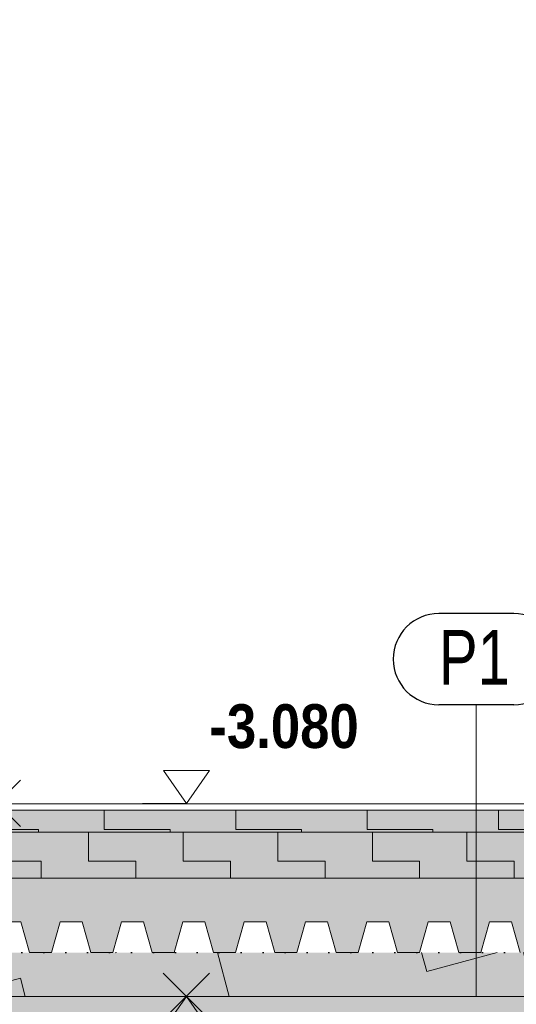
# Model space of a CAD drawing. Header units: millimetres. Extents: x 29003 to 60673, y -60985 to 17010.
# Tile 32 of 128: x 41207 to 42341, y -39099 to -36850. Entities that reach past the tile are written whole.
import ezdxf

# ---------------------------------------------------------------- set-up
doc = ezdxf.new("R2010")
doc.units = ezdxf.units.MM
doc.linetypes.add('JIS_08_37', pattern=[50, 0, -50])
for name, color, linetype, lineweight in [('XR$1$ŘEZY_1', 7, 'Continuous', 25), ('XR$2$ŘEZY - KOTY_ TEXTY_1', 7, 'Continuous', 25), ('XR$3$ŘEZY - FILING_1', 7, 'Continuous', 25)]:
    doc.layers.add(name, color=color, linetype=linetype, lineweight=lineweight)
doc.styles.add('ARIAL', font='ARIAL.TTF')
doc.styles.add('ARIALNARROW', font='ARIALN.TTF')

# ---------------------------------------------------------------- blocks, each defined once
blk = doc.blocks.new('COMPLEX_ELEVATIONDIM_2')
at = {"layer": 'XR$2$ŘEZY - KOTY_ TEXTY_1', "color": 6, "linetype": 'Continuous', "lineweight": 13}
for p, q in [((41640, -38565.2), (41535, -38565.2)), ((41535, -38565.2), (41587.5, -38640.2)), ((41587.5, -38640.2), (41640, -38565.2)), ((41102.9, -38587.1), (41208.8, -38693.1)), ((41103, -38693.1), (41208.9, -38587.1)), ((41587.5, -38640.2), (41487.5, -38640.2)), ((41587.5, -38640.2), (41587.5, -38640.2)), ((41587.5, -38640.2), (41587.5, -38640.2)), ((41587.5, -38640.2), (41587.5, -38640.2)), ((41587.5, -38640.2), (41587.5, -38640.2)), ((41534.5, -39027.8), (41640.4, -39133.8)), ((41534.6, -39133.8), (41640.5, -39027.8)), ((41535, -39155.8), (41587.5, -39080.8)), ((41587.5, -39080.8), (41640, -39155.8)), ((41587.5, -39080.8), (41587.5, -39080.8)), ((41587.5, -39080.8), (41587.5, -39080.8)), ((41587.5, -39080.8), (41587.5, -39080.8)), ((41587.5, -39080.8), (41587.5, -39080.8)), ((41587.5, -39080.8), (41587.5, -39080.8))]:
    blk.add_line(p, q, dxfattribs=at)
at = {"layer": 'XR$2$ŘEZY - KOTY_ TEXTY_1', "color": 6, "linetype": 'Continuous', "lineweight": 18, "insert": (41640, -38515.2), "char_height": 100, "width": 393.649, "attachment_point": 7, "style": 'ARIALNARROW'}
blk.add_mtext('\\W1.05;\\fArial Narrow|i0|b1|c0|p0;-3.080', dxfattribs=at)

msp = doc.modelspace()

# ---------------------------------------------------------------- hatches: boundary and pattern name
at = {"layer": 'XR$3$ŘEZY - FILING_1', "linetype": 'Continuous', "lineweight": 13}
for color, points in [(9, [(49080.5, -36330.2), (46405.8, -36330.2), (46405.8, -38060.2), (45405.9, -38060.1), (45405.9, -39599.5), (43795.9, -39599.5), (43795.9, -39080.8), (40005.9, -39080.8), (40005.9, -39600.2), (39205.9, -39600.2), (39205.9, -39080.8), (33495.9, -39080.8), (33495.9, -39490.2), (32895.9, -39490.2), (32895.9, -39059.4), (32095.8, -39059.4), (32095.8, -38345.2), (30770.9, -38345.2), (30570.9, -36990.2), (29270.2, -36990.2), (29270.2, -39856.7), (49080.5, -39856.7)]), (11, [(33345.9, -38705.8), (43795.3, -38705.8), (43795.3, -38655.8), (33345.9, -38655.8)]), (11, [(43795.9, -38810.8), (43795.9, -38705.8), (33345.9, -38705.8), (33345.9, -38810.8)]), (11, [(40815.9, -39080.8), (43795.9, -39080.8), (43795.9, -38980.8), (33295.9, -38980.8), (33295.9, -39080.8), (39205.9, -39080.8), (39205.9, -39030.8), (40005.9, -39030.8), (40005.9, -39080.8), (40815.9, -39080.8)])]:
    msp.add_hatch(color=color, dxfattribs=at).paths.add_polyline_path(points, flags=0)
h = msp.add_hatch(dxfattribs=at)
h.set_pattern_fill('VZOR', scale=150, style=0, pattern_type=2)
h.set_pattern_definition([(0, (300, 300), (150, 150), [150, -150]), (90, (300, 300), (-150, 150), [150, -150])])
h.paths.add_polyline_path([(33345.9, -38705.8), (43795.3, -38705.8), (43795.3, -38655.8), (33345.9, -38655.8)], flags=0)
h = msp.add_hatch(dxfattribs=at)
h.set_pattern_fill('VZOR', scale=108, style=0, pattern_type=2)
h.set_pattern_definition([(0, (216, 216), (108, 108), [108, -108]), (90, (216, 216), (-108, 108), [108, -108])])
h.paths.add_polyline_path([(43795.9, -38810.8), (43795.9, -38705.8), (33345.9, -38705.8), (33345.9, -38810.8)], flags=0)
msp.add_hatch(color=251, dxfattribs=at).paths.add_polyline_path([(40859.6, -38980.8), (40879.6, -38910.8), (40929.6, -38910.8), (40949.6, -38980.8), (40999.6, -38980.8), (41019.6, -38910.8), (41069.6, -38910.8), (41089.6, -38980.8), (41139.6, -38980.8), (41159.6, -38910.8), (41209.6, -38910.8), (41229.6, -38980.8), (41279.6, -38980.8), (41299.6, -38910.8), (41349.6, -38910.8), (41369.6, -38980.8), (41419.6, -38980.8), (41439.6, -38910.8), (41489.6, -38910.8), (41509.6, -38980.8), (41559.6, -38980.8), (41579.6, -38910.8), (41629.6, -38910.8), (41649.6, -38980.8), (41699.6, -38980.8), (41719.6, -38910.8), (41769.6, -38910.8), (41789.6, -38980.8), (41839.6, -38980.8), (41859.6, -38910.8), (41909.6, -38910.8), (41929.6, -38980.8), (41979.6, -38980.8), (41999.6, -38910.8), (42049.6, -38910.8), (42069.6, -38980.8), (42119.6, -38980.8), (42139.6, -38910.8), (42189.6, -38910.8), (42209.6, -38980.8), (42259.6, -38980.8), (42279.6, -38910.8), (42329.6, -38910.8), (42349.6, -38980.8), (42399.6, -38980.8), (42419.6, -38910.8), (42469.6, -38910.8), (42489.6, -38980.8), (42539.6, -38980.8), (42559.6, -38910.8), (42609.6, -38910.8), (42629.6, -38980.8), (42679.6, -38980.8), (42699.6, -38910.8), (42749.6, -38910.8), (42769.6, -38980.8), (42819.6, -38980.8), (42839.6, -38910.8), (42889.6, -38910.8), (42909.6, -38980.8), (42959.6, -38980.8), (42979.6, -38910.8), (43029.6, -38910.8), (43049.6, -38980.8), (43099.6, -38980.8), (43119.6, -38910.8), (43169.6, -38910.8), (43189.6, -38980.8), (43239.6, -38980.8), (43259.6, -38910.8), (43309.6, -38910.8), (43329.6, -38980.8), (43379.6, -38980.8), (43399.6, -38910.8), (43449.6, -38910.8), (43469.6, -38980.8), (43519.6, -38980.8), (43539.6, -38910.8), (43589.6, -38910.8), (43609.6, -38980.8), (43659.6, -38980.8), (43679.6, -38910.8), (43729.6, -38910.8), (43749.6, -38980.8), (43795.9, -38980.8), (43795.9, -38810.8), (33345.9, -38810.8), (33345.9, -38910.8), (33369.6, -38910.8), (33389.6, -38980.8), (33439.6, -38980.8), (33459.6, -38910.8), (33509.6, -38910.8), (33529.6, -38980.8), (33579.6, -38980.8), (33599.6, -38910.8), (33649.6, -38910.8), (33669.6, -38980.8), (33719.6, -38980.8), (33739.6, -38910.8), (33789.6, -38910.8), (33809.6, -38980.8), (33859.6, -38980.8), (33879.6, -38910.8), (33929.6, -38910.8), (33949.6, -38980.8), (33999.6, -38980.8), (34019.6, -38910.8), (34069.6, -38910.8), (34089.6, -38980.8), (34139.6, -38980.8), (34159.6, -38910.8), (34209.6, -38910.8), (34229.6, -38980.8), (34279.6, -38980.8), (34299.6, -38910.8), (34349.6, -38910.8), (34369.6, -38980.8), (34419.6, -38980.8), (34439.6, -38910.8), (34489.6, -38910.8), (34509.6, -38980.8), (34559.6, -38980.8), (34579.6, -38910.8), (34629.6, -38910.8), (34649.6, -38980.8), (34699.6, -38980.8), (34719.6, -38910.8), (34769.6, -38910.8), (34789.6, -38980.8), (34839.6, -38980.8), (34859.6, -38910.8), (34909.6, -38910.8), (34929.6, -38980.8), (34979.6, -38980.8), (34999.6, -38910.8), (35049.6, -38910.8), (35069.6, -38980.8), (35119.6, -38980.8), (35139.6, -38910.8), (35189.6, -38910.8), (35209.6, -38980.8), (35259.6, -38980.8), (35279.6, -38910.8), (35329.6, -38910.8), (35349.6, -38980.8), (35399.6, -38980.8), (35419.6, -38910.8), (35469.6, -38910.8), (35489.6, -38980.8), (35539.6, -38980.8), (35559.6, -38910.8), (35609.6, -38910.8), (35629.6, -38980.8), (35679.6, -38980.8), (35699.6, -38910.8), (35749.6, -38910.8), (35769.6, -38980.8), (35819.6, -38980.8), (35839.6, -38910.8), (35889.6, -38910.8), (35909.6, -38980.8), (35959.6, -38980.8), (35979.6, -38910.8), (36029.6, -38910.8), (36049.6, -38980.8), (36099.6, -38980.8), (36119.6, -38910.8), (36169.6, -38910.8), (36189.6, -38980.8), (36239.6, -38980.8), (36259.6, -38910.8), (36309.6, -38910.8), (36329.6, -38980.8), (36379.6, -38980.8), (36399.6, -38910.8), (36449.6, -38910.8), (36469.6, -38980.8), (36519.6, -38980.8), (36539.6, -38910.8), (36589.6, -38910.8), (36609.6, -38980.8), (36659.6, -38980.8), (36679.6, -38910.8), (36729.6, -38910.8), (36749.6, -38980.8), (36799.6, -38980.8), (36819.6, -38910.8), (36869.6, -38910.8), (36889.6, -38980.8), (36939.6, -38980.8), (36959.6, -38910.8), (37009.6, -38910.8), (37029.6, -38980.8), (37079.6, -38980.8), (37099.6, -38910.8), (37149.6, -38910.8), (37169.6, -38980.8), (37219.6, -38980.8), (37239.6, -38910.8), (37289.6, -38910.8), (37309.6, -38980.8), (37359.6, -38980.8), (37379.6, -38910.8), (37429.6, -38910.8), (37449.6, -38980.8), (37499.6, -38980.8), (37519.6, -38910.8), (37569.6, -38910.8), (37589.6, -38980.8), (37639.6, -38980.8), (37659.6, -38910.8), (37709.6, -38910.8), (37729.6, -38980.8), (37779.6, -38980.8), (37799.6, -38910.8), (37849.6, -38910.8), (37869.6, -38980.8), (37919.6, -38980.8), (37939.6, -38910.8), (37989.6, -38910.8), (38009.6, -38980.8), (38059.6, -38980.8), (38079.6, -38910.8), (38129.6, -38910.8), (38149.6, -38980.8), (38199.6, -38980.8), (38219.6, -38910.8), (38269.6, -38910.8), (38289.6, -38980.8), (38339.6, -38980.8), (38359.6, -38910.8), (38409.6, -38910.8), (38429.6, -38980.8), (38479.6, -38980.8), (38499.6, -38910.8), (38549.6, -38910.8), (38569.6, -38980.8), (38619.6, -38980.8), (38639.6, -38910.8), (38689.6, -38910.8), (38709.6, -38980.8), (38759.6, -38980.8), (38779.6, -38910.8), (38829.6, -38910.8), (38849.6, -38980.8), (38899.6, -38980.8), (38919.6, -38910.8), (38969.6, -38910.8), (38989.6, -38980.8), (39039.6, -38980.8), (39059.6, -38910.8), (39109.6, -38910.8), (39129.6, -38980.8), (39179.6, -38980.8), (39199.6, -38910.8), (39249.6, -38910.8), (39269.6, -38980.8), (39319.6, -38980.8), (39339.6, -38910.8), (39389.6, -38910.8), (39409.6, -38980.8), (39459.6, -38980.8), (39479.6, -38910.8), (39529.6, -38910.8), (39549.6, -38980.8), (39599.6, -38980.8), (39619.6, -38910.8), (39669.6, -38910.8), (39689.6, -38980.8), (39739.6, -38980.8), (39759.6, -38910.8), (39809.6, -38910.8), (39829.6, -38980.8), (39879.6, -38980.8), (39899.6, -38910.8), (39949.6, -38910.8), (39969.6, -38980.8), (40019.6, -38980.8), (40039.6, -38910.8), (40089.6, -38910.8), (40109.6, -38980.8), (40159.6, -38980.8), (40179.6, -38910.8), (40229.6, -38910.8), (40249.6, -38980.8), (40299.6, -38980.8), (40319.6, -38910.8), (40369.6, -38910.8), (40389.6, -38980.8), (40439.6, -38980.8), (40459.6, -38910.8), (40509.6, -38910.8), (40529.6, -38980.8), (40579.6, -38980.8), (40599.6, -38910.8), (40649.6, -38910.8), (40669.6, -38980.8), (40719.6, -38980.8), (40739.6, -38910.8), (40789.6, -38910.8), (40809.6, -38980.8), (40815.9, -38980.8)])
h = msp.add_hatch(dxfattribs=at)
h.set_pattern_fill('VZOR', scale=225, angle=15, style=0, pattern_type=2)
h.set_pattern_definition([(15, (318.2, 551.14), (159.099, 275.5676), [225, -225]), (105, (318.2, 551.14), (-275.5676, 159.099), [225, -225])])
h.paths.add_polyline_path([(40815.9, -39080.8), (43795.9, -39080.8), (43795.9, -38980.8), (33295.9, -38980.8), (33295.9, -39080.8), (39205.9, -39080.8), (39205.9, -39030.8), (40005.9, -39030.8), (40005.9, -39080.8), (40815.9, -39080.8)], flags=0)

# ---------------------------------------------------------------- linework, layer by layer
at = {"layer": 'XR$1$ŘEZY_1', "color": 7, "linetype": 'Continuous', "lineweight": 13}
for p, q in [((33345.9, -38640.8), (43795.3, -38640.8)), ((33345.9, -38655.8), (43795.3, -38655.8)), ((33345.9, -38810.8), (43795.9, -38810.8)), ((41159.6, -38910.8), (41209.6, -38910.8)), ((41209.6, -38910.8), (41229.6, -38980.8)), ((41279.6, -38980.8), (41299.6, -38910.8)), ((41299.6, -38910.8), (41349.6, -38910.8)), ((41349.6, -38910.8), (41369.6, -38980.8)), ((41419.6, -38980.8), (41439.6, -38910.8)), ((41439.6, -38910.8), (41489.6, -38910.8)), ((41489.6, -38910.8), (41509.6, -38980.8)), ((41559.6, -38980.8), (41579.6, -38910.8)), ((41579.6, -38910.8), (41629.6, -38910.8)), ((41629.6, -38910.8), (41649.6, -38980.8)), ((41699.6, -38980.8), (41719.6, -38910.8)), ((41719.6, -38910.8), (41769.6, -38910.8)), ((41769.6, -38910.8), (41789.6, -38980.8)), ((41839.6, -38980.8), (41859.6, -38910.8)), ((41859.6, -38910.8), (41909.6, -38910.8)), ((41909.6, -38910.8), (41929.6, -38980.8)), ((41979.6, -38980.8), (41999.6, -38910.8)), ((41999.6, -38910.8), (42049.6, -38910.8)), ((42049.6, -38910.8), (42069.6, -38980.8)), ((42119.6, -38980.8), (42139.6, -38910.8)), ((42139.6, -38910.8), (42189.6, -38910.8)), ((42189.6, -38910.8), (42209.6, -38980.8)), ((42259.6, -38980.8), (42279.6, -38910.8)), ((42279.6, -38910.8), (42329.6, -38910.8)), ((42329.6, -38910.8), (42349.6, -38980.8)), ((41229.6, -38980.8), (41279.6, -38980.8)), ((41369.6, -38980.8), (41419.6, -38980.8)), ((41509.6, -38980.8), (41559.6, -38980.8)), ((41649.6, -38980.8), (41699.6, -38980.8)), ((41789.6, -38980.8), (41839.6, -38980.8)), ((41929.6, -38980.8), (41979.6, -38980.8)), ((42069.6, -38980.8), (42119.6, -38980.8)), ((42209.6, -38980.8), (42259.6, -38980.8)), ((40005.9, -39080.8), (43795.9, -39080.8))]:
    msp.add_line(p, q, dxfattribs=at)
at = {"layer": 'XR$1$ŘEZY_1', "color": 251, "linetype": 'Continuous', "lineweight": 13}
for p, q in [((33345.9, -38655.8), (43795.3, -38655.8)), ((33345.9, -38705.8), (43795.3, -38705.8))]:
    msp.add_line(p, q, dxfattribs=at)
at = {"layer": 'XR$1$ŘEZY_1', "color": 7, "linetype": 'JIS_08_37', "lineweight": 25}
msp.add_line((33295.9, -38980.8), (43795.9, -38980.8), dxfattribs=at)
at = {"layer": 'XR$1$ŘEZY_1', "color": 7, "linetype": 'Continuous', "lineweight": 13}
for points in [[(41279.6, -38980.8), (41279.6, -38980.8)], [(41279.6, -38980.8), (41279.6, -38980.8)], [(41419.6, -38980.8), (41419.6, -38980.8)], [(41419.6, -38980.8), (41419.6, -38980.8)], [(41559.6, -38980.8), (41559.6, -38980.8)], [(41559.6, -38980.8), (41559.6, -38980.8)], [(41699.6, -38980.8), (41699.6, -38980.8)], [(41699.6, -38980.8), (41699.6, -38980.8)], [(41839.6, -38980.8), (41839.6, -38980.8)], [(41839.6, -38980.8), (41839.6, -38980.8)], [(41979.6, -38980.8), (41979.6, -38980.8)], [(41979.6, -38980.8), (41979.6, -38980.8)], [(42119.6, -38980.8), (42119.6, -38980.8)], [(42119.6, -38980.8), (42119.6, -38980.8)], [(42259.6, -38980.8), (42259.6, -38980.8)], [(42259.6, -38980.8), (42259.6, -38980.8)]]:
    msp.add_lwpolyline(points, close=True, dxfattribs=at)
at = {"layer": 'XR$2$ŘEZY - KOTY_ TEXTY_1', "color": 3, "linetype": 'Continuous', "lineweight": 25}
for p, q in [((42334.9, -38206.4), (42164, -38206.4)), ((42334.9, -38414.7), (42164, -38414.7))]:
    msp.add_line(p, q, dxfattribs=at)
at = {"layer": 'XR$2$ŘEZY - KOTY_ TEXTY_1', "color": 3, "linetype": 'Continuous', "lineweight": 13}
msp.add_line((42249, -38414.7), (42249, -39080.8), dxfattribs=at)
at = {"layer": 'XR$2$ŘEZY - KOTY_ TEXTY_1', "color": 3, "linetype": 'Continuous', "lineweight": 25}
for centre, start, end in [((42164, -38310.6), 90, 270), ((42334.9, -38310.6), 270, 90)]:
    msp.add_arc(centre, 104.2, start, end, dxfattribs=at)

# ---------------------------------------------------------------- block references
at = {"layer": 'XR$2$ŘEZY - KOTY_ TEXTY_1', "color": 6, "linetype": 'Continuous', "lineweight": 13}
msp.add_blockref('COMPLEX_ELEVATIONDIM_2', (0, 0), dxfattribs=at)

# ---------------------------------------------------------------- texts
at = {"layer": 'XR$2$ŘEZY - KOTY_ TEXTY_1', "color": 3, "linetype": 'Continuous', "lineweight": 25, "insert": (42164, -38368.9), "char_height": 125, "width": 218.378, "attachment_point": 7, "style": 'ARIAL'}
msp.add_mtext('\\W0.76;P1', dxfattribs=at)

doc.saveas('drawing.dxf')
